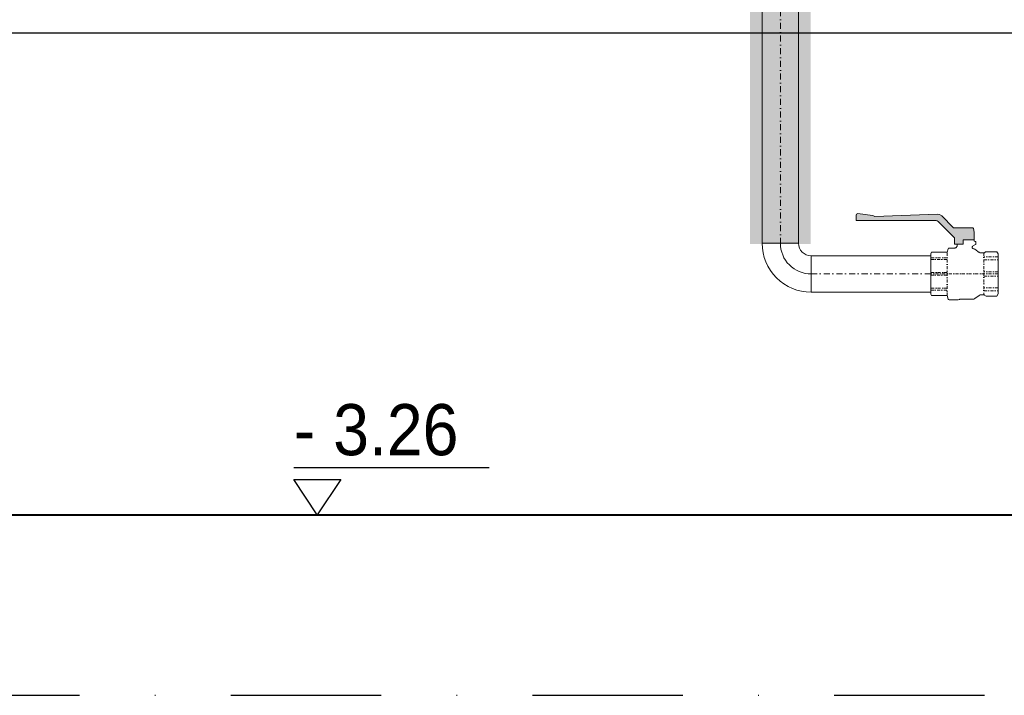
# Model space of a CAD drawing. Header units: millimetres. Extents: x -368 to 1732, y 3428 to 4913.
# Tile 10 of 80: x 338 to 502, y 4260 to 4372. Entities that reach past the tile are written whole.
import ezdxf
from ezdxf.lldxf.tags import DXFTag

# ---------------------------------------------------------------- set-up
doc = ezdxf.new("R2010")
doc.units = ezdxf.units.MM
for name, pattern in [('ACAD_ISO08W100', [36, 24, -3, 6, -3]), ('DASHDOT2', [0.5, 0.25, -0.125, 0, -0.125]), ('DASHDOTX2', [2, 1, -0.5, 0, -0.5])]:
    doc.linetypes.add(name, pattern=pattern)
doc.layers.add('-- Budynek', color=7, linetype='Continuous')
doc.layers.add('-- RAMKA', color=11, linetype='Continuous')
for name, color, linetype, lineweight in [('-- CO_rury', 11, 'Continuous', 9), ('-- istn. instalacja', 11, 'Continuous', 5), ('_NOŚNE', 73, 'Continuous', 40)]:
    doc.layers.add(name, color=color, linetype=linetype, lineweight=lineweight)
doc.styles.add('INSTADT', font='arial.ttf', dxfattribs={"width": 0.9})
tags = doc.linetypes.add('DASH', pattern=[15, 10, -5]).pattern_tags.tags
tags[6:7] = [DXFTag(74, 4), DXFTag(75, 0), DXFTag(340, '0'), DXFTag(46, 0.0), DXFTag(50, 0.0), DXFTag(44, 0.0), DXFTag(45, 0.0)]
tags[4:5] = [DXFTag(74, 4), DXFTag(75, 0), DXFTag(340, '0'), DXFTag(46, 0.0), DXFTag(50, 0.0), DXFTag(44, 0.0), DXFTag(45, 0.0)]

# ---------------------------------------------------------------- blocks, each defined once
blk = doc.blocks.new('-- RZĘDNA')
at = {"color": 50}
blk.add_line((-7.78, 15.71), (57.02, 15.71), dxfattribs=at)
at = {"color": 11}
blk.add_lwpolyline([(-7.78, 11.66), (7.78, 11.66), (0, 0)], close=True, dxfattribs=at)
at = {"color": 11, "style": 'INSTADT', "width": 0.9}
blk.add_attdef('POZIOM', (-7.78, 19.76), '', height=17, rotation=360, dxfattribs=at)
blk = doc.blocks.new('*U700')
at = {"color": 0, "ltscale": 10}
for p, q in [((-239.1, 30.1), (1234.7, 30.1)), ((-239.1, -30.1), (1234.7, -30.1))]:
    blk.add_line(p, q, dxfattribs=at)
at = {"color": 50, "linetype": 'DASHDOT2', "ltscale": 40}
blk.add_line((-239.1, 0), (1234.7, 0), dxfattribs=at)
blk = doc.blocks.new('-- KOLANO 2D 50')
at = {"linetype": 'Continuous'}
for p, q in [((5.1, 8.12), (5.1, 2.08)), ((-3.02, 0), (3.02, 0))]:
    blk.add_line(p, q, dxfattribs=at)
at = {"color": 0, "linetype": 'ByBlock'}
for radius in [8.12, 2.08]:
    blk.add_arc((5.1, 0), radius, 90, 180, dxfattribs=at)
at = {"color": 50, "linetype": 'ByBlock'}
blk.add_arc((5.1, 0), 5.1, 90, 180, dxfattribs=at)
blk = doc.blocks.new('*U692')
blk.add_blockref('-- KOLANO 2D 50', (0, 0))
blk = doc.blocks.new('*U886')
at = {"color": 0, "ltscale": 10}
for p, q in [((5641.7, 30.1), (5840.3, 30.1)), ((5641.7, -30.1), (5840.3, -30.1))]:
    blk.add_line(p, q, dxfattribs=at)
at = {"color": 50, "linetype": 'DASHDOT2', "ltscale": 40}
blk.add_line((5641.7, 0), (5840.3, 0), dxfattribs=at)
blk = doc.blocks.new('ZAW.KUL.1 2201 06_DN50_HERZ_z_boku')
blk.add_hatch(color=251).paths.add_polyline_path([(-16.4, 56.6), (-16.5, 56.6), (-16.5, 58.6), (-16.3, 64), (-16.1, 69.4), (-15, 75.7), (-14.7, 76.3), (-14, 76.6), (17, 76.6), (17.9, 76.8), (18.7, 77.3), (37.7, 96.3), (41.1, 98.5), (45.2, 99.2), (148.9, 95.6), (150.8, 96.3), (152.4, 97.2), (177.2, 100.2), (179.3, 99.4), (180, 97.7), (180, 89.6), (179.7, 88.9), (179, 88.6), (47.1, 88.6), (45.2, 88.2), (43.5, 87.1), (16.4, 60), (16.5, 58.6), (16.5, 56.6), (16.5, 49.6), (2.1, 49.6), (2.1, 56.6)])
at = {"color": 0}
for p, q in [((-19, 49.6), (-19, 53.1)), ((-16.4, 54.2), (-18.1, 54.1)), ((-16.4, 56.6), (-16.4, 54.2)), ((2.1, 56.6), (-16.4, 56.6)), ((2.1, 56.6), (2.1, 49.6)), ((12, 49.6), (2.1, 49.6)), ((12, 49.6), (12, 47)), ((-54, 36.8), (-56, 33.3)), ((-56, -33.2), (-56, 33.3)), ((-36.2, 36.8), (-54, 36.8)), ((-28, 34.8), (-32.5, 34.8)), ((-17.2, 41), (-24.6, 35.8)), ((-18.5, 48.7), (-13.7, 46)), ((-13.7, 46), (-13.3, 45.6)), ((16, 43), (25.3, 43)), ((26.8, 41.9), (28.4, 36)), ((28.4, 36), (54.6, 36)), ((54.6, 36), (56, 33.5)), ((56, -33.5), (56, 33.5)), ((-54, -36.7), (-56, -33.2)), ((-36.2, -36.7), (-54, -36.7)), ((-28, -34.7), (-32.5, -34.7)), ((-17.2, -41), (-24.6, -35.8)), ((6.7, -42), (-13.8, -42)), ((10.2, -42.8), (8.2, -42.3)), ((11.8, -43), (25.3, -43)), ((26.8, -41.9), (28.4, -36)), ((28.4, -36), (54.6, -36)), ((54.6, -36), (56, -33.5))]:
    blk.add_line(p, q, dxfattribs=at)
at = {"color": 50, "linetype": 'DASHDOTX2', "ltscale": 5}
for p, q in [((-32.5, 34.8), (-32.5, -34.7)), ((28.4, -36), (28.4, 36)), ((-56, 28.2), (-32.5, 28.2)), ((-32.5, 23.3), (-56, 23.3)), ((28.4, 27), (56, 27)), ((56, 23.7), (28.4, 23.7)), ((-56, 3.5), (-32.5, 3.5)), ((-56, 0), (56, 0)), ((28.4, 2.3), (56, 2.3)), ((-32.5, -3.5), (-56, -3.5)), ((56, -2.3), (28.4, -2.3)), ((-56, -23.3), (-32.5, -23.3)), ((-32.5, -28.2), (-56, -28.2)), ((28.4, -23.7), (56, -23.7)), ((56, -27), (28.4, -27))]:
    blk.add_line(p, q, dxfattribs=at)
at = {"color": 11}
blk.add_lwpolyline([(-16.4, 56.6), (-16.5, 56.6), (-16.5, 58.6), (-16.3, 64), (-16.1, 69.4), (-15, 75.7), (-14.7, 76.3), (-14, 76.6), (17, 76.6), (17.9, 76.8), (18.7, 77.3), (37.7, 96.3), (41.1, 98.5), (45.2, 99.2), (148.9, 95.6), (150.8, 96.3), (152.4, 97.2), (177.2, 100.2), (179.3, 99.4), (180, 97.7), (180, 89.6), (179.7, 88.9), (179, 88.6), (47.1, 88.6), (45.2, 88.2), (43.5, 87.1), (16.4, 60), (16.5, 58.6), (16.5, 56.6), (16.5, 49.6), (2.1, 49.6), (2.1, 56.6), (-16.4, 56.6)], dxfattribs=at)
at = {"color": 0}
for points in [[(-13.5, 42.7), (-14.1, 42.3), (-15, 41.9), (-15.1, 41.9)], [(-13.3, 45.6), (-12.9, 45.1), (-12.8, 44.6), (-12.7, 44), (-12.9, 43.4), (-13.2, 43), (-13.5, 42.7)], [(16, 43), (15.3, 43.1), (14.4, 43.3), (13.5, 43.8), (12.9, 44.5), (12.4, 45.3), (12.1, 46.3), (12, 47)]]:
    blk.add_lwpolyline(points, dxfattribs=at)
for centre, radius, start, end in [((-18, 53.1), 1, 93, 180), ((-18, 49.6), 1, 180, 240), ((-36.2, 34.3), 2.5, 33.749, 90), ((-32.5, 36.8), 2, 213.749, 270), ((-28, 40.8), 6, 270, 305), ((-13.8, 36.1), 6, 102.7856, 125), ((25.3, 41.5), 1.5, 15, 90), ((-36.2, -34.2), 2.5, 270, 326.251), ((-32.5, -36.7), 2, 90, 146.251), ((-28, -40.7), 6, 55, 90), ((-13.8, -36), 6, 235, 270), ((6.7, -48), 6, 75, 90), ((11.8, -37), 6, 255, 270), ((25.3, -41.5), 1.5, 270, 345)]:
    blk.add_arc(centre, radius, start, end, dxfattribs=at)
blk = doc.blocks.new('*U885')
blk.add_blockref('ZAW.KUL.1 2201 06_DN50_HERZ_z_boku', (1520.5, -300))

msp = doc.modelspace()

# ---------------------------------------------------------------- hatches: boundary and pattern name
at = {"layer": '-- RAMKA'}
msp.add_hatch(color=251, dxfattribs=at).paths.add_polyline_path([(459.39, 4334.82), (459.39, 4440.74), (469.42, 4440.74), (469.42, 4334.82)])

# ---------------------------------------------------------------- linework, layer by layer
at = {"layer": '-- Budynek', "color": 50, "linetype": 'DASH'}
msp.add_line((722.63, 4369.82), (334.83, 4369.82), dxfattribs=at)
at = {"layer": '-- Budynek', "color": 50, "linetype": 'DASHDOT2', "ltscale": 100}
msp.add_lwpolyline([(845.3, 4259.82), (845.3, 4677.82), (72.53, 4677.82), (72.53, 4259.82), (845.3, 4259.82)], dxfattribs=at)
at = {"layer": '_NOŚNE'}
msp.add_line((137.83, 4289.82), (743.07, 4289.82), dxfattribs=at)

# ---------------------------------------------------------------- block references
at = {"layer": '-- Budynek'}
ref = msp.add_blockref('-- RZĘDNA', (387.51, 4289.82), dxfattribs=dict(at, xscale=0.5, yscale=0.5, zscale=0.001))
ref.add_attrib('POZIOM', '- 3.26', (383.62, 4299.7), dxfattribs={"layer": '0', "color": 11, "height": 8.5, "rotation": 360, "style": 'INSTADT', "oblique": 360, "width": 0.9})
at = {"layer": '-- CO_rury', "linetype": 'ACAD_ISO08W100', "ltscale": 20, "xscale": 0.1, "yscale": 0.1, "zscale": 0.1, "rotation": 89.99999999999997}
msp.add_blockref('*U700', (464.41, 4358.73), dxfattribs=at)
at = {"layer": '-- CO_rury', "linetype": 'ACAD_ISO08W100', "ltscale": 20, "rotation": 90.00068354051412}
msp.add_blockref('*U692', (469.51, 4329.82), dxfattribs=at)
at = {"layer": '-- CO_rury', "linetype": 'ACAD_ISO08W100', "ltscale": 20, "xscale": 0.1, "yscale": 0.1, "zscale": 0.1}
msp.add_blockref('*U886', (-94.66, 4329.82), dxfattribs=at)
at = {"layer": '-- istn. instalacja', "linetype": 'ACAD_ISO08W100', "ltscale": 20, "xscale": -0.1, "yscale": 0.1, "zscale": 0.1}
msp.add_blockref('*U885', (647.02, 4359.82), dxfattribs=at)

doc.saveas('drawing.dxf')
